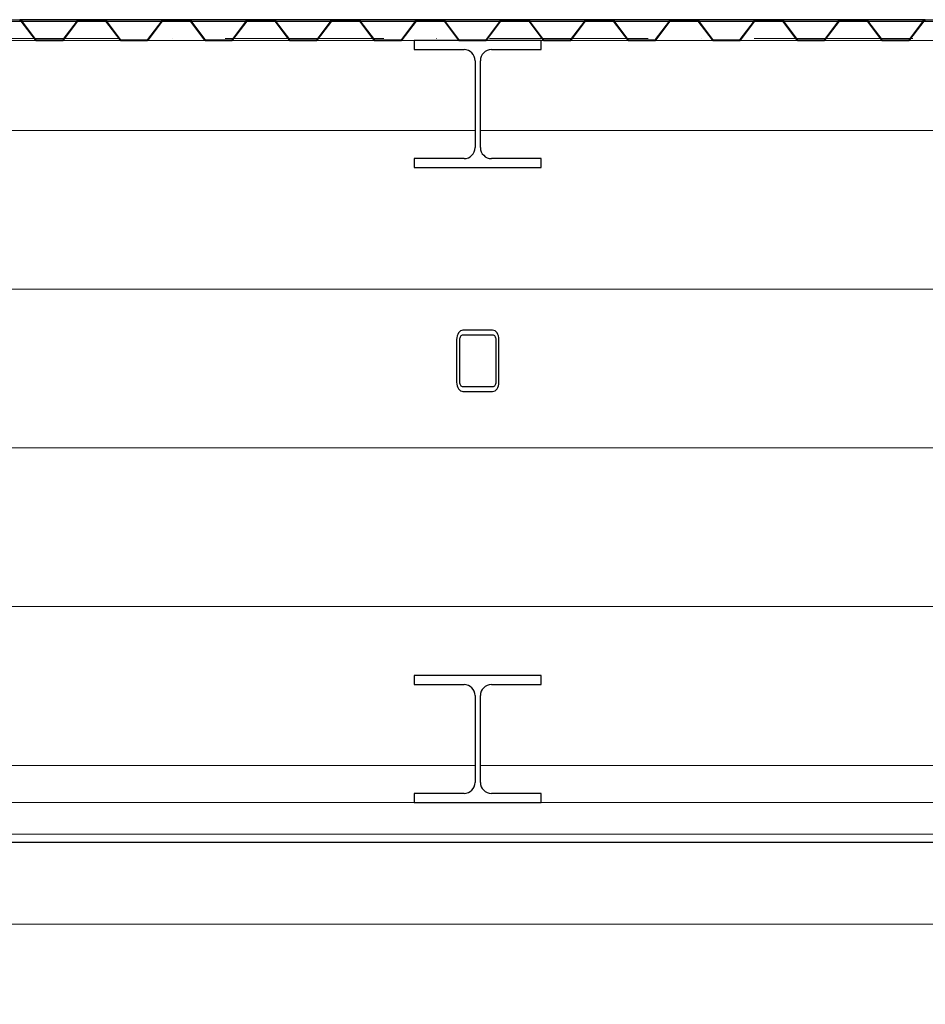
# Model space of a CAD drawing. Header units: millimetres. Extents: x -2033 to 156832, y -23587 to 25008.
# Tile 49 of 71: x 86734 to 88446, y 4219 to 6079. Entities that reach past the tile are written whole.
import ezdxf

# ---------------------------------------------------------------- set-up
doc = ezdxf.new("R2010")
doc.units = ezdxf.units.MM
doc.linetypes.add('Čerchovaná 3mm', pattern=[500, 300, -100, 0, -100])
for name, color, linetype, lineweight in [('CA_NEVHRA1', 3, 'Čerchovaná 3mm', 13), ('CA_PODLAHA', 1, 'Continuous', 25), ('CA_PODLAHA25', 7, 'Continuous', 13), ('CA_POHHRA18', 9, 'Continuous', 9), ('CA_POHHRA25', 7, 'Continuous', 13), ('CA_REZY', 1, 'Continuous', 25), ('CA_ZARIZPRED', 8, 'Continuous', 13)]:
    doc.layers.add(name, color=color, linetype=linetype, lineweight=lineweight)

# ---------------------------------------------------------------- blocks, each defined once
blk = doc.blocks.new('ocelová kce final - 11542_003_OK-HALA_TaO-2_ET_AciS_2025-05-29_upr_dwg-2597525-ŘEZ 3 _vestavek V1')
at = {"layer": 'CA_REZY'}
for p, q in [((4570, 6079), (21835, 6079)), ((15286.1, 6079), (15173.9, 6079)), ((15176.2, 6076.7), (15202.9, 6041.6)), ((15177.1, 6077.4), (15203.8, 6042.3)), ((15203.8, 6042.3), (15177.1, 6077.4)), ((15256.2, 6042.3), (15282.9, 6077.4)), ((15282.9, 6077.4), (15256.2, 6042.3)), ((15257.1, 6041.6), (15283.8, 6076.7)), ((15333.8, 6079), (15286.2, 6079)), ((15286.2, 6077.9), (15333.8, 6077.9)), ((15446.1, 6079), (15333.9, 6079)), ((15336.2, 6076.7), (15362.9, 6041.6)), ((15337.1, 6077.4), (15363.8, 6042.3)), ((15363.8, 6042.3), (15337.1, 6077.4)), ((15416.2, 6042.3), (15442.9, 6077.4)), ((15442.9, 6077.4), (15416.2, 6042.3)), ((15417.1, 6041.6), (15443.8, 6076.7)), ((15493.8, 6079), (15446.2, 6079)), ((15446.2, 6077.9), (15493.8, 6077.9)), ((15606.1, 6079), (15493.9, 6079)), ((15496.2, 6076.7), (15522.9, 6041.6)), ((15497.1, 6077.4), (15523.8, 6042.3)), ((15523.8, 6042.3), (15497.1, 6077.4)), ((15576.2, 6042.3), (15602.9, 6077.4)), ((15602.9, 6077.4), (15576.2, 6042.3)), ((15577.1, 6041.6), (15603.8, 6076.7)), ((15653.8, 6079), (15606.2, 6079)), ((15606.2, 6077.9), (15653.8, 6077.9)), ((15766.1, 6079), (15653.9, 6079)), ((15656.2, 6076.7), (15682.9, 6041.6)), ((15657.1, 6077.4), (15683.8, 6042.3)), ((15683.8, 6042.3), (15657.1, 6077.4)), ((15736.2, 6042.3), (15762.9, 6077.4)), ((15762.9, 6077.4), (15736.2, 6042.3)), ((15737.1, 6041.6), (15763.8, 6076.7)), ((15813.8, 6079), (15766.2, 6079)), ((15766.2, 6077.9), (15813.8, 6077.9)), ((15926.1, 6079), (15813.9, 6079)), ((15816.2, 6076.7), (15842.9, 6041.6)), ((15817.1, 6077.4), (15843.8, 6042.3)), ((15843.8, 6042.3), (15817.1, 6077.4)), ((15896.2, 6042.3), (15922.9, 6077.4)), ((15922.9, 6077.4), (15896.2, 6042.3)), ((15897.1, 6041.6), (15923.8, 6076.7)), ((15973.8, 6079), (15926.2, 6079)), ((15926.2, 6077.9), (15973.8, 6077.9)), ((16086.1, 6079), (15973.9, 6079)), ((15976.2, 6076.7), (16002.9, 6041.6)), ((15977.1, 6077.4), (16003.8, 6042.3)), ((16003.8, 6042.3), (15977.1, 6077.4)), ((16056.2, 6042.3), (16082.9, 6077.4)), ((16082.9, 6077.4), (16056.2, 6042.3)), ((16057.1, 6041.6), (16083.8, 6076.7)), ((16130, 6079), (16086.2, 6079)), ((16086.2, 6077.9), (16130, 6077.9)), ((16133.8, 6079), (16090, 6079)), ((16090, 6079), (16090, 6077.9)), ((16090, 6077.9), (16133.8, 6077.9)), ((16130, 6077.9), (16130, 6079)), ((16246.1, 6079), (16133.9, 6079)), ((16136.2, 6076.7), (16162.9, 6041.6)), ((16137.1, 6077.4), (16163.8, 6042.3)), ((16163.8, 6042.3), (16137.1, 6077.4)), ((16216.2, 6042.3), (16242.9, 6077.4)), ((16242.9, 6077.4), (16216.2, 6042.3)), ((16217.1, 6041.6), (16243.8, 6076.7)), ((16293.8, 6079), (16246.2, 6079)), ((16246.2, 6077.9), (16293.8, 6077.9)), ((16406.1, 6079), (16293.9, 6079)), ((16296.2, 6076.7), (16322.9, 6041.6)), ((16297.1, 6077.4), (16323.8, 6042.3)), ((16323.8, 6042.3), (16297.1, 6077.4)), ((16376.2, 6042.3), (16402.9, 6077.4)), ((16402.9, 6077.4), (16376.2, 6042.3)), ((16377.1, 6041.6), (16403.8, 6076.7)), ((16453.8, 6079), (16406.2, 6079)), ((16406.2, 6077.9), (16453.8, 6077.9)), ((16566.1, 6079), (16453.9, 6079)), ((16456.2, 6076.7), (16482.9, 6041.6)), ((16457.1, 6077.4), (16483.8, 6042.3)), ((16483.8, 6042.3), (16457.1, 6077.4)), ((16536.2, 6042.3), (16562.9, 6077.4)), ((16562.9, 6077.4), (16536.2, 6042.3)), ((16537.1, 6041.6), (16563.8, 6076.7)), ((16613.8, 6079), (16566.2, 6079)), ((16566.2, 6077.9), (16613.8, 6077.9)), ((16726.1, 6079), (16613.9, 6079)), ((16616.2, 6076.7), (16642.9, 6041.6)), ((16617.1, 6077.4), (16643.8, 6042.3)), ((16643.8, 6042.3), (16617.1, 6077.4)), ((16696.2, 6042.3), (16722.9, 6077.4)), ((16722.9, 6077.4), (16696.2, 6042.3)), ((16697.1, 6041.6), (16723.8, 6076.7)), ((16773.8, 6079), (16726.2, 6079)), ((16726.2, 6077.9), (16773.8, 6077.9)), ((16886.1, 6079), (16773.9, 6079)), ((16776.2, 6076.7), (16802.9, 6041.6)), ((16777.1, 6077.4), (16803.8, 6042.3)), ((16803.8, 6042.3), (16777.1, 6077.4)), ((16856.2, 6042.3), (16882.9, 6077.4)), ((16882.9, 6077.4), (16856.2, 6042.3)), ((16857.1, 6041.6), (16883.8, 6076.7)), ((15206.2, 6041.1), (15253.8, 6041.1)), ((15253.8, 6041.1), (15206.2, 6041.1)), ((15206.2, 6040), (15253.8, 6040)), ((15366.2, 6041.1), (15413.8, 6041.1)), ((15413.8, 6041.1), (15366.2, 6041.1)), ((15366.2, 6040), (15413.8, 6040)), ((15526.2, 6041.1), (15573.8, 6041.1)), ((15573.8, 6041.1), (15526.2, 6041.1)), ((15526.2, 6040), (15573.8, 6040)), ((15686.2, 6041.1), (15733.8, 6041.1)), ((15733.8, 6041.1), (15686.2, 6041.1)), ((15686.2, 6040), (15733.8, 6040)), ((15846.2, 6041.1), (15893.8, 6041.1)), ((15893.8, 6041.1), (15846.2, 6041.1)), ((15846.2, 6040), (15893.8, 6040)), ((16160, 6040), (15920, 6040)), ((15920, 6040), (15920, 6023)), ((16006.2, 6041.1), (16053.8, 6041.1)), ((16053.8, 6041.1), (16006.2, 6041.1)), ((16006.2, 6040), (16053.8, 6040)), ((16160, 6023), (16160, 6040)), ((16166.2, 6041.1), (16213.8, 6041.1)), ((16213.8, 6041.1), (16166.2, 6041.1)), ((16166.2, 6040), (16213.8, 6040)), ((16326.2, 6041.1), (16373.8, 6041.1)), ((16373.8, 6041.1), (16326.2, 6041.1)), ((16326.2, 6040), (16373.8, 6040)), ((16486.2, 6041.1), (16533.8, 6041.1)), ((16533.8, 6041.1), (16486.2, 6041.1)), ((16486.2, 6040), (16533.8, 6040)), ((16646.2, 6041.1), (16693.8, 6041.1)), ((16693.8, 6041.1), (16646.2, 6041.1)), ((16646.2, 6040), (16693.8, 6040)), ((16806.2, 6041.1), (16853.8, 6041.1)), ((16853.8, 6041.1), (16806.2, 6041.1)), ((16806.2, 6040), (16853.8, 6040)), ((15920, 6023), (16014, 6023)), ((16066, 6023), (16160, 6023)), ((16035, 6002), (16035, 5838)), ((16045, 5838), (16045, 6002)), ((15920, 5817), (15920, 5800)), ((16014, 5817), (15920, 5817)), ((16160, 5817), (16066, 5817)), ((16160, 5800), (16160, 5817)), ((15920, 5800), (16160, 5800)), ((16068, 5492.5), (16012, 5492.5)), ((16000, 5475.1), (16000, 5394.2)), ((16006, 5394.2), (16006, 5475.1)), ((16012, 5483.8), (16068, 5483.8)), ((16074, 5475.1), (16074, 5394.2)), ((16080, 5394.2), (16080, 5475.1)), ((16068, 5385.5), (16012, 5385.5)), ((16012, 5376.9), (16068, 5376.9)), ((16160, 4840), (15920, 4840)), ((15920, 4840), (15920, 4823)), ((16160, 4823), (16160, 4840)), ((15920, 4823), (16014, 4823)), ((16066, 4823), (16160, 4823)), ((16035, 4802), (16035, 4638)), ((16045, 4638), (16045, 4802)), ((16014, 4617), (15920, 4617)), ((15920, 4617), (15920, 4600)), ((16160, 4617), (16066, 4617)), ((16160, 4600), (16160, 4617)), ((15920, 4600), (16160, 4600))]:
    blk.add_line(p, q, dxfattribs=at)
at = {"layer": 'CA_REZY', "flags": 128}
for points in [[(16012, 5492.5), (16009.7, 5492.2), (16007.4, 5491.2), (16005.3, 5489.6), (16003.5, 5487.4), (16002, 5484.8), (16000.9, 5481.8), (16000.2, 5478.5), (16000, 5475.1)], [(16080, 5475.1), (16079.8, 5478.5), (16079.1, 5481.8), (16078, 5484.8), (16076.5, 5487.4), (16074.7, 5489.6), (16072.6, 5491.2), (16070.3, 5492.2), (16068, 5492.5)], [(16006, 5475.1), (16006.1, 5476.8), (16006.5, 5478.5), (16007, 5480), (16007.8, 5481.3), (16008.7, 5482.4), (16009.7, 5483.2), (16010.8, 5483.7), (16012, 5483.8)], [(16068, 5483.8), (16069.2, 5483.7), (16070.3, 5483.2), (16071.3, 5482.4), (16072.2, 5481.3), (16073, 5480), (16073.5, 5478.5), (16073.9, 5476.8), (16074, 5475.1)], [(16000, 5394.2), (16000.2, 5390.8), (16000.9, 5387.6), (16002, 5384.6), (16003.5, 5381.9), (16005.3, 5379.8), (16007.4, 5378.2), (16009.7, 5377.2), (16012, 5376.9)], [(16012, 5385.5), (16010.8, 5385.7), (16009.7, 5386.2), (16008.7, 5387), (16007.8, 5388.1), (16007, 5389.4), (16006.5, 5390.9), (16006.1, 5392.5), (16006, 5394.2)], [(16074, 5394.2), (16073.9, 5392.5), (16073.5, 5390.9), (16073, 5389.4), (16072.2, 5388.1), (16071.3, 5387), (16070.3, 5386.2), (16069.2, 5385.7), (16068, 5385.5)], [(16068, 5376.9), (16070.3, 5377.2), (16072.6, 5378.2), (16074.7, 5379.8), (16076.5, 5381.9), (16078, 5384.6), (16079.1, 5387.6), (16079.8, 5390.8), (16080, 5394.2)]]:
    blk.add_lwpolyline(points, dxfattribs=at)
at = {"layer": 'CA_REZY'}
for centre, radius, start, end in [((15173.8, 6075), 4.04, 36.3452, 90), ((15173.8, 6075), 2.96, 36.1815, 90), ((15173.8, 6075), 4.04, 36.3453, 88.7247), ((15286.3, 6074.8), 4.18, 91.5924, 142.6726), ((15286.2, 6075), 4.04, 90, 143.6548), ((15286.2, 6075), 2.96, 90, 143.8185), ((15333.8, 6075), 4.04, 36.3452, 90), ((15333.8, 6075), 2.96, 36.1815, 90), ((15333.8, 6075), 4.04, 36.3453, 88.7247), ((15446.3, 6074.8), 4.18, 91.5924, 142.6726), ((15446.2, 6075), 4.04, 90, 143.6548), ((15446.2, 6075), 2.96, 90, 143.8185), ((15493.8, 6075), 4.04, 36.3452, 90), ((15493.8, 6075), 2.96, 36.1815, 90), ((15493.8, 6075), 4.04, 36.3453, 88.7247), ((15606.3, 6074.8), 4.18, 91.5924, 142.6726), ((15606.2, 6075), 4.04, 90, 143.6548), ((15606.2, 6075), 2.96, 90, 143.8185), ((15653.8, 6075), 4.04, 36.3452, 90), ((15653.8, 6075), 2.96, 36.1815, 90), ((15653.8, 6075), 4.04, 36.3453, 88.7247), ((15766.3, 6074.8), 4.18, 91.5924, 142.6726), ((15766.2, 6075), 4.04, 90, 143.6548), ((15766.2, 6075), 2.96, 90, 143.8185), ((15813.8, 6075), 4.04, 36.3452, 90), ((15813.8, 6075), 2.96, 36.1815, 90), ((15813.8, 6075), 4.04, 36.3453, 88.7247), ((15926.3, 6074.8), 4.18, 91.5924, 142.6726), ((15926.2, 6075), 4.04, 90, 143.6548), ((15926.2, 6075), 2.96, 90, 143.8185), ((15973.8, 6075), 4.04, 36.3452, 90), ((15973.8, 6075), 2.96, 36.1815, 90), ((15973.8, 6075), 4.04, 36.3453, 88.7247), ((16086.3, 6074.8), 4.18, 91.5924, 142.6726), ((16086.2, 6075), 4.04, 90, 143.6548), ((16086.2, 6075), 2.96, 90, 143.8185), ((16133.8, 6075), 4.04, 36.3452, 90), ((16133.8, 6075), 2.96, 36.1815, 90), ((16133.8, 6075), 4.04, 36.3453, 88.7247), ((16246.3, 6074.8), 4.18, 91.5924, 142.6726), ((16246.2, 6075), 4.04, 90, 143.6548), ((16246.2, 6075), 2.96, 90, 143.8185), ((16293.8, 6075), 4.04, 36.3452, 90), ((16293.8, 6075), 2.96, 36.1815, 90), ((16293.8, 6075), 4.04, 36.3453, 88.7247), ((16406.3, 6074.8), 4.18, 91.5924, 142.6726), ((16406.2, 6075), 4.04, 90, 143.6548), ((16406.2, 6075), 2.96, 90, 143.8185), ((16453.8, 6075), 4.04, 36.3452, 90), ((16453.8, 6075), 2.96, 36.1815, 90), ((16453.8, 6075), 4.04, 36.3453, 88.7247), ((16566.3, 6074.8), 4.18, 91.5924, 142.6726), ((16566.2, 6075), 4.04, 90, 143.6548), ((16566.2, 6075), 2.96, 90, 143.8185), ((16613.8, 6075), 4.04, 36.3452, 90), ((16613.8, 6075), 2.96, 36.1815, 90), ((16613.8, 6075), 4.04, 36.3453, 88.7247), ((16726.3, 6074.8), 4.18, 91.5924, 142.6726), ((16726.2, 6075), 4.04, 90, 143.6548), ((16726.2, 6075), 2.96, 90, 143.8185), ((16773.8, 6075), 4.04, 36.3452, 90), ((16773.8, 6075), 2.96, 36.1815, 90), ((16773.8, 6075), 4.04, 36.3453, 88.7247), ((16886.3, 6074.8), 4.18, 91.5924, 142.6726), ((16886.2, 6075), 4.04, 90, 143.6548), ((16886.2, 6075), 2.96, 90, 143.8185), ((15206.2, 6044), 4.04, 216.3452, 270), ((15206.3, 6044.2), 3.09, 217.3274, 268.8539), ((15206.2, 6044), 2.96, 216.1815, 270), ((15253.8, 6044), 2.96, 270, 323.8187), ((15253.8, 6044), 2.96, 270, 323.8185), ((15253.8, 6044), 4.04, 270, 323.6548), ((15366.2, 6044), 4.04, 216.3452, 270), ((15366.3, 6044.2), 3.09, 217.3274, 268.8539), ((15366.2, 6044), 2.96, 216.1815, 270), ((15413.8, 6044.1), 3.07, 270.9824, 322.8363), ((15413.8, 6044), 2.96, 270, 323.8185), ((15413.8, 6044), 4.04, 270, 323.6548), ((15526.2, 6044), 4.04, 216.3452, 270), ((15526.3, 6044.2), 3.09, 217.3274, 268.8539), ((15526.2, 6044), 2.96, 216.1815, 270), ((15573.8, 6044), 2.96, 270, 323.8187), ((15573.8, 6044), 2.96, 270, 323.8185), ((15573.8, 6044), 4.04, 270, 323.6548), ((15686.2, 6044), 4.04, 216.3452, 270), ((15686.3, 6044.2), 3.09, 217.3274, 268.8539), ((15686.2, 6044), 2.96, 216.1815, 270), ((15733.8, 6044), 2.96, 270, 323.8187), ((15733.8, 6044), 2.96, 270, 323.8185), ((15733.8, 6044), 4.04, 270, 323.6548), ((15846.2, 6044), 4.04, 216.3452, 270), ((15846.3, 6044.2), 3.09, 217.3274, 268.8539), ((15846.2, 6044), 2.96, 216.1815, 270), ((15893.8, 6044), 2.96, 270, 323.8187), ((15893.8, 6044), 2.96, 270, 323.8185), ((15893.8, 6044), 4.04, 270, 323.6548), ((16006.2, 6044), 4.04, 216.3452, 270), ((16006.3, 6044.2), 3.09, 217.3274, 268.8539), ((16006.2, 6044), 2.96, 216.1815, 270), ((16053.8, 6044.1), 3.07, 270.9824, 322.8363), ((16053.8, 6044), 2.96, 270, 323.8185), ((16053.8, 6044), 4.04, 270, 323.6548), ((16166.2, 6044), 4.04, 216.3452, 270), ((16166.3, 6044.2), 3.09, 217.3274, 268.8539), ((16166.2, 6044), 2.96, 216.1815, 270), ((16213.8, 6044), 2.96, 270, 323.8187), ((16213.8, 6044), 2.96, 270, 323.8185), ((16213.8, 6044), 4.04, 270, 323.6548), ((16326.2, 6044), 4.04, 216.3452, 270), ((16326.3, 6044.2), 3.09, 217.3274, 268.8539), ((16326.2, 6044), 2.96, 216.1815, 270), ((16373.8, 6044), 2.96, 270, 323.8187), ((16373.8, 6044), 2.96, 270, 323.8185), ((16373.8, 6044), 4.04, 270, 323.6548), ((16486.2, 6044), 4.04, 216.3452, 270), ((16486.3, 6044.2), 3.09, 217.3274, 268.8539), ((16486.2, 6044), 2.96, 216.1815, 270), ((16533.8, 6044), 2.96, 270, 323.8187), ((16533.8, 6044), 2.96, 270, 323.8185), ((16533.8, 6044), 4.04, 270, 323.6548), ((16646.2, 6044), 4.04, 216.3452, 270), ((16646.3, 6044.2), 3.09, 217.3274, 268.8539), ((16646.2, 6044), 2.96, 216.1815, 270), ((16693.8, 6044.1), 3.07, 270.9824, 322.8363), ((16693.8, 6044), 2.96, 270, 323.8185), ((16693.8, 6044), 4.04, 270, 323.6548), ((16806.2, 6044), 4.04, 216.3452, 270), ((16806.3, 6044.2), 3.09, 217.3274, 268.8539), ((16806.2, 6044), 2.96, 216.1815, 270), ((16853.8, 6044), 2.96, 270, 323.8187), ((16853.8, 6044), 2.96, 270, 323.8185), ((16853.8, 6044), 4.04, 270, 323.6548), ((16014, 6002), 21, 0, 90), ((16066, 6002), 21, 90, 180), ((16014, 5838), 21, 270, 0), ((16066, 5838), 21, 180, 270), ((16014, 4802), 21, 0, 90), ((16066, 4802), 21, 90, 180), ((16014, 4638), 21, 270, 0), ((16066, 4638), 21, 180, 270)]:
    blk.add_arc(centre, radius, start, end, dxfattribs=at)
blk = doc.blocks.new('ocelová kce final - ocelová kce final-2597615-ŘEZ 3 _vestavek V1')
blk.add_blockref('ocelová kce final - 11542_003_OK-HALA_TaO-2_ET_AciS_2025-05-29_upr_dwg-2597525-ŘEZ 3 _vestavek V1', (0, 0))

msp = doc.modelspace()

# ---------------------------------------------------------------- hatches: boundary and pattern name
at = {"layer": 'CA_POHHRA25', "lineweight": 9}
h = msp.add_hatch(dxfattribs=at)
h.set_pattern_fill('FP_25', color=256, style=0, pattern_type=2)
h.set_pattern_definition([(0, (225784.02, 6169.97), (0, 300), [])])
h.paths.add_polyline_path([(75990.2, 0), (93335.2, 0), (93335.2, 2050), (93265.2, 2050), (93258.1, 2052.9), (93255.2, 2060), (93255.2, 2140), (93258.1, 2147.1), (93265.2, 2150), (93395.2, 2150), (93402.3, 2147.1), (93405.2, 2140), (93405.2, 2060), (93402.3, 2052.9), (93395.2, 2050), (93435.2, 2050), (93435.2, 6160), (93405.2, 6160), (93405.2, 6023), (93311.2, 6023), (93300.7, 6020.2), (93293, 6012.5), (93290.2, 6002), (93290.2, 5838), (93293, 5827.5), (93300.7, 5819.8), (93311.2, 5817), (93405.2, 5817), (93405.2, 5800), (93165.2, 5800), (93165.2, 5817), (93259.2, 5817), (93269.7, 5819.8), (93277.4, 5827.5), (93280.2, 5838), (93280.2, 6002), (93277.4, 6012.5), (93269.7, 6020.2), (93259.2, 6023), (93165.2, 6023), (93165.2, 6040), (93166.4, 6041.1), (93163.1, 6041.6), (93134, 6078.5), (93134, 6077.9), (93083.1, 6077.4), (93084, 6076.7), (93056.4, 6042.3), (93054, 6040), (93006.4, 6041.1), (93003.1, 6041.6), (92974, 6078.5), (92974, 6077.9), (92923.1, 6077.4), (92924, 6076.7), (92896.4, 6042.3), (92894, 6040), (92846.4, 6041.1), (92843.1, 6041.6), (92814, 6078.5), (92814, 6077.9), (92763.1, 6077.4), (92764, 6076.7), (92736.4, 6042.3), (92734, 6040), (92686.4, 6041.1), (92683.1, 6041.6), (92654, 6078.5), (92654, 6077.9), (92603.1, 6077.4), (92604, 6076.7), (92576.4, 6042.3), (92574, 6040), (92526.4, 6041.1), (92523.1, 6041.6), (92494, 6078.5), (92494, 6077.9), (92443.1, 6077.4), (92444, 6076.7), (92416.4, 6042.3), (92414, 6040), (92366.4, 6041.1), (92363.1, 6041.6), (92334, 6078.5), (92333.3, 6077.9), (92283.1, 6077.4), (92284, 6076.7), (92256.4, 6042.3), (92254, 6040), (92206.4, 6041.1), (92203.1, 6041.6), (92174, 6078.5), (92174, 6077.9), (92123.1, 6077.4), (92124, 6076.7), (92096.4, 6042.3), (92094, 6040), (92046.4, 6041.1), (92043.1, 6041.6), (92014, 6078.5), (92014, 6077.9), (91963.1, 6077.4), (91964, 6076.7), (91936.4, 6042.3), (91934, 6040), (91886.4, 6041.1), (91883.1, 6041.6), (91854, 6078.5), (91854, 6077.9), (91803.1, 6077.4), (91804, 6076.7), (91776.4, 6042.3), (91774, 6040), (91726.4, 6041.1), (91723.1, 6041.6), (91694, 6078.5), (91694, 6077.9), (91643.1, 6077.4), (91644, 6076.7), (91616.4, 6042.3), (91614, 6040), (91566.4, 6041.1), (91563.1, 6041.6), (91534, 6078.5), (91534, 6077.9), (91483.1, 6077.4), (91484, 6076.7), (91456.4, 6042.3), (91454, 6040), (91406.4, 6041.1), (91403.1, 6041.6), (91374, 6078.5), (91374, 6077.9), (91323.1, 6077.4), (91324, 6076.7), (91296.4, 6042.3), (91294, 6040), (91246.4, 6041.1), (91243.1, 6041.6), (91214, 6078.5), (91214, 6077.9), (91163.1, 6077.4), (91164, 6076.7), (91136.4, 6042.3), (91132.2, 6040), (91086.4, 6041.1), (91083.1, 6041.6), (91054, 6078.5), (91054, 6077.9), (91003.1, 6077.4), (91004, 6076.7), (90976.4, 6042.3), (90974, 6040), (90926.4, 6041.1), (90923.1, 6041.6), (90894, 6078.5), (90894, 6077.9), (90843.1, 6077.4), (90844, 6076.7), (90816.4, 6042.3), (90814, 6040), (90766.4, 6041.1), (90763.1, 6041.6), (90734, 6078.5), (90734, 6077.9), (90683.1, 6077.4), (90684, 6076.7), (90656.4, 6042.3), (90654, 6040), (90606.4, 6041.1), (90603.1, 6041.6), (90574, 6078.5), (90574, 6077.9), (90523.1, 6077.4), (90524, 6076.7), (90496.4, 6042.3), (90494, 6040), (90446.4, 6041.1), (90443.1, 6041.6), (90414, 6078.5), (90414, 6077.9), (90363.1, 6077.4), (90364, 6076.7), (90336.4, 6042.3), (90334, 6040), (90286.4, 6041.1), (90283.1, 6041.6), (90254, 6078.5), (90254, 6077.9), (90203.1, 6077.4), (90204, 6076.7), (90176.4, 6042.3), (90174, 6040), (90126.4, 6041.1), (90123.1, 6041.6), (90094, 6078.5), (90094, 6077.9), (90043.1, 6077.4), (90044, 6076.7), (90016.4, 6042.3), (90014, 6040), (89966.4, 6041.1), (89963.1, 6041.6), (89934, 6078.5), (89934, 6077.9), (89883.1, 6077.4), (89884, 6076.7), (89856.4, 6042.3), (89854, 6040), (89806.4, 6041.1), (89803.1, 6041.6), (89774, 6078.5), (89774, 6077.9), (89723.1, 6077.4), (89724, 6076.7), (89696.4, 6042.3), (89694, 6040), (89646.4, 6041.1), (89643.1, 6041.6), (89614, 6078.5), (89614, 6077.9), (89563.1, 6077.4), (89564, 6076.7), (89536.4, 6042.3), (89534, 6040), (89486.4, 6041.1), (89483.1, 6041.6), (89454, 6078.5), (89454, 6077.9), (89403.1, 6077.4), (89404, 6076.7), (89376.4, 6042.3), (89374, 6040), (89326.4, 6041.1), (89323.1, 6041.6), (89294, 6078.5), (89294, 6077.9), (89243.1, 6077.4), (89244, 6076.7), (89216.4, 6042.3), (89214, 6040), (89166.4, 6041.1), (89163.1, 6041.6), (89134, 6078.5), (89134, 6077.9), (89083.1, 6077.4), (89084, 6076.7), (89056.4, 6042.3), (89054, 6040), (89006.4, 6041.1), (89003.1, 6041.6), (88974, 6078.5), (88974, 6077.9), (88923.1, 6077.4), (88924, 6076.7), (88896.4, 6042.3), (88894, 6040), (88846.4, 6041.1), (88843.1, 6041.6), (88814, 6078.5), (88814, 6077.9), (88763.1, 6077.4), (88764, 6076.7), (88736.4, 6042.3), (88729.9, 6040), (88686.4, 6041.1), (88683.1, 6041.6), (88654, 6078.5), (88654, 6077.9), (88603.1, 6077.4), (88604, 6076.7), (88576.4, 6042.3), (88574, 6040), (88526.4, 6041.1), (88523.1, 6041.6), (88494, 6078.5), (88494, 6077.9), (88443.1, 6077.4), (88444, 6076.7), (88416.4, 6042.3), (88414, 6040), (88366.4, 6041.1), (88363.1, 6041.6), (88334, 6078.5), (88334, 6077.9), (88283.1, 6077.4), (88284, 6076.7), (88256.4, 6042.3), (88254, 6040), (88206.4, 6041.1), (88203.1, 6041.6), (88174, 6078.5), (88174, 6077.9), (88123.1, 6077.4), (88124, 6076.7), (88096.4, 6042.3), (88094, 6040), (88046.4, 6041.1), (88043.1, 6041.6), (88014, 6078.5), (88014, 6077.9), (87963.1, 6077.4), (87964, 6076.7), (87936.4, 6042.3), (87934, 6040), (87886.4, 6041.1), (87883.1, 6041.6), (87854, 6078.5), (87854, 6077.9), (87803.1, 6077.4), (87804, 6076.7), (87776.4, 6042.3), (87774, 6040), (87726.4, 6041.1), (87720.2, 6045.5), (87694, 6078.5), (87694, 6077.9), (87643.1, 6077.4), (87644, 6076.7), (87616.4, 6042.3), (87614, 6040), (87720.2, 6040), (87720.2, 6023), (87626.2, 6023), (87615.7, 6020.2), (87608, 6012.5), (87605.2, 6002), (87605.2, 5838), (87608, 5827.5), (87615.7, 5819.8), (87626.2, 5817), (87720.2, 5817), (87720.2, 5800), (87480.2, 5800), (87480.2, 5817), (87574.2, 5817), (87584.7, 5819.8), (87592.4, 5827.5), (87595.2, 5838), (87595.2, 6002), (87592.4, 6012.5), (87584.7, 6020.2), (87574.2, 6023), (87480.2, 6023), (87480.2, 6040), (87566.4, 6041.1), (87563.1, 6041.6), (87534, 6078.5), (87534, 6077.9), (87483.1, 6077.4), (87484, 6076.7), (87456.4, 6042.3), (87454, 6040), (87406.4, 6041.1), (87403.1, 6041.6), (87374, 6078.5), (87374, 6077.9), (87323.1, 6077.4), (87324, 6076.7), (87296.4, 6042.3), (87294, 6040), (87246.4, 6041.1), (87243.1, 6041.6), (87214, 6078.5), (87214, 6077.9), (87163.1, 6077.4), (87164, 6076.7), (87136.4, 6042.3), (87134, 6040), (87086.4, 6041.1), (87083.1, 6041.6), (87054, 6078.5), (87054, 6077.9), (87003.1, 6077.4), (87004, 6076.7), (86976.4, 6042.3), (86974, 6040), (86926.4, 6041.1), (86923.1, 6041.6), (86894, 6078.5), (86894, 6077.9), (86843.1, 6077.4), (86844, 6076.7), (86816.4, 6042.3), (86814, 6040), (86766.4, 6041.1), (86763.1, 6041.6), (86734, 6078.5), (86734, 6077.9), (86683.1, 6077.4), (86684, 6076.7), (86656.4, 6042.3), (86654, 6040), (86606.4, 6041.1), (86603.1, 6041.6), (86574, 6078.5), (86574, 6077.9), (86523.1, 6077.4), (86524, 6076.7), (86496.4, 6042.3), (86494, 6040), (86446.4, 6041.1), (86443.1, 6041.6), (86414, 6078.5), (86414, 6077.9), (86363.1, 6077.4), (86364, 6076.7), (86336.4, 6042.3), (86334, 6040), (86286.4, 6041.1), (86283.1, 6041.6), (86254, 6078.5), (86254, 6077.9), (86203.1, 6077.4), (86204, 6076.7), (86176.4, 6042.3), (86174, 6040), (86126.4, 6041.1), (86123.1, 6041.6), (86094, 6078.5), (86094, 6077.9), (86043.1, 6077.4), (86044, 6076.7), (86016.4, 6042.3), (86014, 6040), (85966.4, 6041.1), (85963.1, 6041.6), (85934, 6078.5), (85934, 6077.9), (85883.1, 6077.4), (85884, 6076.7), (85856.4, 6042.3), (85854, 6040), (85806.4, 6041.1), (85803.1, 6041.6), (85774, 6078.5), (85774, 6077.9), (85723.1, 6077.4), (85724, 6076.7), (85696.4, 6042.3), (85694, 6040), (85646.4, 6041.1), (85641.3, 6044), (85614, 6078.5), (85614, 6077.9), (85563.1, 6077.4), (85564, 6076.7), (85536.4, 6042.3), (85534, 6040), (85486.4, 6041.1), (85483.1, 6041.6), (85454, 6078.5), (85454, 6077.9), (85403.1, 6077.4), (85404, 6076.7), (85376.4, 6042.3), (85374, 6040), (85326.4, 6041.1), (85323.1, 6041.6), (85294, 6078.5), (85294, 6077.9), (85243.1, 6077.4), (85244, 6076.7), (85216.4, 6042.3), (85214, 6040), (85166.4, 6041.1), (85163.1, 6041.6), (85134, 6078.5), (85134, 6077.9), (85083.1, 6077.4), (85084, 6076.7), (85056.4, 6042.3), (85054, 6040), (85006.4, 6041.1), (85003.1, 6041.6), (84974, 6078.5), (84974, 6077.9), (84923.1, 6077.4), (84924, 6076.7), (84896.4, 6042.3), (84894, 6040), (84846.4, 6041.1), (84843.1, 6041.6), (84814, 6078.5), (84814, 6077.9), (84763.1, 6077.4), (84764, 6076.7), (84736.4, 6042.3), (84734, 6040), (84686.4, 6041.1), (84683.1, 6041.6), (84654, 6078.5), (84654, 6077.9), (84603.1, 6077.4), (84604, 6076.7), (84576.4, 6042.3), (84574, 6040), (84526.4, 6041.1), (84523.1, 6041.6), (84494, 6078.5), (84494, 6077.9), (84443.1, 6077.4), (84444, 6076.7), (84416.4, 6042.3), (84414, 6040), (84366.4, 6041.1), (84363.1, 6041.6), (84334, 6078.5), (84334, 6077.9), (84283.1, 6077.4), (84284, 6076.7), (84256.4, 6042.3), (84254, 6040), (84206.4, 6041.1), (84203.1, 6041.6), (84174, 6078.5), (84174, 6077.9), (84123.1, 6077.4), (84124, 6076.7), (84096.4, 6042.3), (84094, 6040), (84046.4, 6041.1), (84043.1, 6041.6), (84014, 6078.5), (84014, 6077.9), (83963.1, 6077.4), (83964, 6076.7), (83936.4, 6042.3), (83934, 6040), (83886.4, 6041.1), (83883.1, 6041.6), (83854, 6078.5), (83854, 6077.9), (83803.1, 6077.4), (83804, 6076.7), (83776.4, 6042.3), (83774, 6040), (83726.4, 6041.1), (83723.1, 6041.6), (83694, 6078.5), (83694, 6077.9), (83643.1, 6077.4), (83644, 6076.7), (83616.4, 6042.3), (83614, 6040), (83566.4, 6041.1), (83563.1, 6041.6), (83534, 6078.5), (83534, 6077.9), (83483.1, 6077.4), (83484, 6076.7), (83456.4, 6042.3), (83454, 6040), (83406.4, 6041.1), (83403.1, 6041.6), (83374, 6078.5), (83374, 6077.9), (83323.1, 6077.4), (83324, 6076.7), (83296.4, 6042.3), (83294, 6040), (83246.4, 6041.1), (83243.1, 6041.6), (83214, 6078.5), (83214, 6077.9), (83163.1, 6077.4), (83164, 6076.7), (83136.4, 6042.3), (83134, 6040), (83086.4, 6041.1), (83083.1, 6041.6), (83054, 6078.5), (83054, 6077.9), (83003.1, 6077.4), (83004, 6076.7), (82976.4, 6042.3), (82974, 6040), (82926.4, 6041.1), (82923.1, 6041.6), (82894, 6078.5), (82894, 6077.9), (82843.1, 6077.4), (82844, 6076.7), (82816.4, 6042.3), (82814, 6040), (82766.4, 6041.1), (82763.1, 6041.6), (82734, 6078.5), (82734, 6077.9), (82683.1, 6077.4), (82684, 6076.7), (82656.4, 6042.3), (82654, 6040), (82606.4, 6041.1), (82603.1, 6041.6), (82574, 6078.5), (82574, 6077.9), (82523.1, 6077.4), (82524, 6076.7), (82496.4, 6042.3), (82494, 6040), (82446.4, 6041.1), (82443.1, 6041.6), (82414, 6078.5), (82414, 6077.9), (82363.1, 6077.4), (82364, 6076.7), (82336.4, 6042.3), (82334, 6040), (82286.4, 6041.1), (82283.1, 6041.6), (82254, 6078.5), (82254, 6077.9), (82203.1, 6077.4), (82204, 6076.7), (82176.4, 6042.3), (82174, 6040), (82126.4, 6041.1), (82123.1, 6041.6), (82094, 6078.5), (82094, 6077.9), (82043.1, 6077.4), (82044, 6076.7), (82016.4, 6042.3), (82014, 6040), (82040.2, 6040), (82040.2, 6023), (81946.2, 6023), (81935.7, 6020.2), (81928, 6012.5), (81925.2, 6002), (81925.2, 5838), (81928, 5827.5), (81935.7, 5819.8), (81946.2, 5817), (82040.2, 5817), (82040.2, 5800), (81800.2, 5800), (81800.2, 5817), (81894.2, 5817), (81904.7, 5819.8), (81912.4, 5827.5), (81915.2, 5838), (81915.2, 6002), (81912.4, 6012.5), (81904.7, 6020.2), (81894.2, 6023), (81800.2, 6023), (81800.2, 6040), (81806.4, 6041.1), (81800.2, 6045.5), (81774, 6078.5), (81774, 6077.9), (81723.1, 6077.4), (81724, 6076.7), (81696.4, 6042.3), (81694, 6040), (81646.4, 6041.1), (81643.1, 6041.6), (81614, 6078.5), (81614, 6077.9), (81563.1, 6077.4), (81564, 6076.7), (81536.4, 6042.3), (81534, 6040), (81486.4, 6041.1), (81483.1, 6041.6), (81454, 6078.5), (81454, 6077.9), (81403.1, 6077.4), (81404, 6076.7), (81376.4, 6042.3), (81374, 6040), (81326.4, 6041.1), (81323.1, 6041.6), (81294, 6078.5), (81294, 6077.9), (81243.1, 6077.4), (81244, 6076.7), (81216.4, 6042.3), (81214, 6040), (81166.4, 6041.1), (81163.1, 6041.6), (81134, 6078.5), (81134, 6077.9), (81083.1, 6077.4), (81084, 6076.7), (81056.4, 6042.3), (81054, 6040), (81006.4, 6041.1), (81003.1, 6041.6), (80974, 6078.5), (80974, 6077.9), (80923.1, 6077.4), (80924, 6076.7), (80896.4, 6042.3), (80894, 6040), (80846.4, 6041.1), (80843.1, 6041.6), (80814, 6078.5), (80814, 6077.9), (80763.1, 6077.4), (80764, 6076.7), (80736.4, 6042.3), (80734, 6040), (80686.4, 6041.1), (80683.1, 6041.6), (80654, 6078.5), (80654, 6077.9), (80603.1, 6077.4), (80604, 6076.7), (80576.4, 6042.3), (80574, 6040), (80526.4, 6041.1), (80523.1, 6041.6), (80494, 6078.5), (80493.7, 6077.9), (80443.1, 6077.4), (80444, 6076.7), (80416.4, 6042.3), (80414, 6040), (80366.4, 6041.1), (80363.1, 6041.6), (80334, 6078.5), (80334, 6077.9), (80283.1, 6077.4), (80284, 6076.7), (80256.4, 6042.3), (80254, 6040), (80206.4, 6041.1), (80203.1, 6041.6), (80174, 6078.5), (80174, 6077.9), (80123.1, 6077.4), (80124, 6076.7), (80096.4, 6042.3), (80094, 6040), (80046.4, 6041.1), (80043.1, 6041.6), (80014, 6078.5), (80014, 6077.9), (79963.1, 6077.4), (79964, 6076.7), (79936.4, 6042.3), (79934, 6040), (79886.4, 6041.1), (79883.1, 6041.6), (79854, 6078.5), (79854, 6077.9), (79803.1, 6077.4), (79804, 6076.7), (79776.4, 6042.3), (79774, 6040), (79726.4, 6041.1), (79723.1, 6041.6), (79694, 6078.5), (79694, 6077.9), (79643.1, 6077.4), (79644, 6076.7), (79616.4, 6042.3), (79614, 6040), (79566.4, 6041.1), (79563.1, 6041.6), (79534, 6078.5), (79534, 6077.9), (79483.1, 6077.4), (79484, 6076.7), (79456.4, 6042.3), (79454, 6040), (79406.4, 6041.1), (79403.1, 6041.6), (79374, 6078.5), (79374, 6077.9), (79323.1, 6077.4), (79324, 6076.7), (79296.4, 6042.3), (79292.6, 6040), (79246.4, 6041.1), (79243.1, 6041.6), (79214, 6078.5), (79214, 6077.9), (79163.1, 6077.4), (79164, 6076.7), (79136.4, 6042.3), (79134, 6040), (79086.4, 6041.1), (79083.1, 6041.6), (79054, 6078.5), (79054, 6077.9), (79003.1, 6077.4), (79004, 6076.7), (78976.4, 6042.3), (78974, 6040), (78926.4, 6041.1), (78923.1, 6041.6), (78894, 6078.5), (78894, 6077.9), (78843.1, 6077.4), (78844, 6076.7), (78816.4, 6042.3), (78814, 6040), (78766.4, 6041.1), (78763.1, 6041.6), (78734, 6078.5), (78734, 6077.9), (78683.1, 6077.4), (78684, 6076.7), (78656.4, 6042.3), (78654, 6040), (78606.2, 6041.2), (78603.1, 6041.6), (78574, 6078.5), (78574, 6077.9), (78523.1, 6077.4), (78524, 6076.7), (78496.4, 6042.3), (78494, 6040), (78446.4, 6041.1), (78443.1, 6041.6), (78414, 6078.5), (78414, 6077.9), (78363.1, 6077.4), (78364, 6076.7), (78336.4, 6042.3), (78334, 6040), (78286.4, 6041.1), (78283.1, 6041.6), (78254, 6078.5), (78254, 6077.9), (78203.1, 6077.4), (78204, 6076.7), (78176.4, 6042.3), (78174, 6040), (78126.4, 6041.1), (78123.1, 6041.6), (78094, 6078.5), (78094, 6077.9), (78043.1, 6077.4), (78044, 6076.7), (78016.4, 6042.3), (78014, 6040), (77966.4, 6041.1), (77963.1, 6041.6), (77934, 6078.5), (77934, 6077.9), (77883.1, 6077.4), (77884, 6076.7), (77856.4, 6042.3), (77854, 6040), (77806.4, 6041.1), (77803.1, 6041.6), (77774, 6078.5), (77774, 6077.9), (77723.1, 6077.4), (77724, 6076.7), (77696.4, 6042.3), (77694, 6040), (77646.4, 6041.1), (77643.1, 6041.6), (77614, 6078.5), (77614, 6077.9), (77563.1, 6077.4), (77564, 6076.7), (77536.4, 6042.3), (77534, 6040), (77486.4, 6041.1), (77483.1, 6041.6), (77454, 6078.5), (77454, 6077.9), (77403.1, 6077.4), (77404, 6076.7), (77376.4, 6042.3), (77374, 6040), (77326.4, 6041.1), (77323.1, 6041.6), (77294, 6078.5), (77294, 6077.9), (77243.1, 6077.4), (77244, 6076.7), (77216.4, 6042.3), (77214, 6040), (77166.4, 6041.1), (77163.1, 6041.6), (77134, 6078.5), (77134, 6077.9), (77083.1, 6077.4), (77084, 6076.7), (77056.4, 6042.3), (77054, 6040), (77006.4, 6041.1), (77003.1, 6041.6), (76974, 6078.5), (76974, 6077.9), (76923.1, 6077.4), (76924, 6076.7), (76896.4, 6042.3), (76890.3, 6040), (76846.4, 6041.1), (76843.1, 6041.6), (76814, 6078.5), (76814, 6077.9), (76763.1, 6077.4), (76764, 6076.7), (76736.4, 6042.3), (76734, 6040), (76686.4, 6041.1), (76683.1, 6041.6), (76654, 6078.5), (76654, 6077.9), (76603.1, 6077.4), (76604, 6076.7), (76576.4, 6042.3), (76574, 6040), (76526.4, 6041.1), (76523.1, 6041.6), (76494, 6078.5), (76494, 6077.9), (76443.1, 6077.4), (76444, 6076.7), (76416.4, 6042.3), (76414, 6040), (76366.4, 6041.1), (76360.2, 6045.5), (76334, 6078.5), (76334, 6077.9), (76283.1, 6077.4), (76284, 6076.7), (76256.4, 6042.3), (76254, 6040), (76360.2, 6040), (76360.2, 6023), (76266.2, 6023), (76255.7, 6020.2), (76248, 6012.5), (76245.2, 6001.2), (76245.2, 5838), (76248, 5827.5), (76255.7, 5819.8), (76266.2, 5817), (76360.2, 5817), (76360.2, 5800), (76120.2, 5800), (76120.2, 5817), (76214.2, 5817), (76224.7, 5819.8), (76232.4, 5827.5), (76235.2, 5838), (76234.4, 6004.9), (76232.4, 6012.5), (76224.7, 6020.2), (76214.2, 6023), (76120.2, 6023), (76120.2, 6160), (75790.2, 6160), (75790.2, 400), (75990.2, 400), (75990.2, 108)])
h.paths.add_polyline_path([(93395.2, 2055), (93398.7, 2056.5), (93400.2, 2060), (93400.2, 2140), (93398.7, 2143.5), (93395.2, 2145), (93265.2, 2145), (93261.7, 2143.5), (93260.2, 2140), (93260.2, 2060), (93261.7, 2056.5), (93265.2, 2055), (93335.2, 2055)])
h.paths.add_polyline_path([(81946.2, 4600), (81800.2, 4600), (81800.2, 4617), (81894.2, 4617), (81904.7, 4619.8), (81912.4, 4627.5), (81915.2, 4638), (81915.2, 4802), (81912.4, 4812.5), (81904.7, 4820.2), (81894.2, 4823), (81800.2, 4823), (81800.2, 4840), (82040.2, 4840), (82040.2, 4823), (81946.2, 4823), (81935.7, 4820.2), (81928, 4812.5), (81925.2, 4802), (81925.2, 4638), (81928, 4627.5), (81935.7, 4619.8), (81946.2, 4617), (82040.2, 4617), (82040.2, 4600)])
h.paths.add_polyline_path([(93311.2, 4600), (93165.2, 4600), (93165.2, 4617), (93259.2, 4617), (93269.7, 4619.8), (93277.4, 4627.5), (93280.2, 4638), (93280.2, 4802), (93277.4, 4812.5), (93269.7, 4820.2), (93259.2, 4823), (93165.2, 4823), (93165.2, 4840), (93405.2, 4840), (93405.2, 4823), (93311.2, 4823), (93300.7, 4820.2), (93293, 4812.5), (93290.2, 4802), (93290.2, 4638), (93293, 4627.5), (93300.7, 4619.8), (93311.2, 4617), (93405.2, 4617), (93405.2, 4600)])
h.paths.add_polyline_path([(87626.2, 4600), (87480.2, 4600), (87480.2, 4617), (87574.2, 4617), (87584.7, 4619.8), (87592.4, 4627.5), (87595.2, 4638), (87595.2, 4802), (87592.4, 4812.5), (87584.7, 4820.2), (87574.2, 4823), (87480.2, 4823), (87480.2, 4840), (87720.2, 4840), (87720.2, 4823), (87626.2, 4823), (87615.7, 4820.2), (87608, 4812.5), (87605.2, 4802), (87605.2, 4638), (87608, 4627.5), (87615.7, 4619.8), (87626.2, 4617), (87720.2, 4617), (87720.2, 4600)])
h.paths.add_polyline_path([(76360.2, 4600), (76120.2, 4600), (76120.2, 4617), (76214.2, 4617), (76224.7, 4619.8), (76232.4, 4627.5), (76235.2, 4638), (76235.2, 4802), (76232.4, 4812.5), (76224.7, 4820.2), (76214.2, 4823), (76120.2, 4823), (76120.2, 4840), (76360.2, 4840), (76360.2, 4823), (76266.2, 4823), (76255.7, 4820.2), (76248, 4812.5), (76245.2, 4802), (76245.2, 4638), (76248, 4627.5), (76255.7, 4619.8), (76266.2, 4617), (76360.2, 4617)])
h.paths.add_polyline_path([(93257.2, 5376.9), (93252.6, 5378.2), (93248.7, 5381.9), (93246.1, 5387.6), (93245.2, 5394.2), (93246.1, 5481.8), (93248.7, 5487.4), (93252.6, 5491.2), (93257.2, 5492.5), (93315.5, 5492.2), (93319.9, 5489.6), (93323.5, 5483.8), (93325.1, 5476.8), (93325.2, 5475.1), (93324.3, 5387.6), (93321.7, 5381.9), (93317.8, 5378.2), (93313.2, 5376.9), (93277, 5376.9)])
h.paths.add_polyline_path([(87614.6, 5376.9), (87569.9, 5377.2), (87565.5, 5379.8), (87561.9, 5385.5), (87560.3, 5392.5), (87560.2, 5394.2), (87561.1, 5481.8), (87563.7, 5487.4), (87567.6, 5491.2), (87572.2, 5492.5), (87630.5, 5492.2), (87634.9, 5489.6), (87638.5, 5483.8), (87640.1, 5476.8), (87640.2, 5475.1), (87639.3, 5387.6), (87636.7, 5381.9), (87632.8, 5378.2), (87628.2, 5376.9)])
h.paths.add_polyline_path([(81892.2, 5376.9), (81887.6, 5378.2), (81883.7, 5381.9), (81881.1, 5387.6), (81880.2, 5394.2), (81881.1, 5481.8), (81883.7, 5487.4), (81887.6, 5491.2), (81892.2, 5492.5), (81950.5, 5492.2), (81954.9, 5489.6), (81958.5, 5483.8), (81960.1, 5476.8), (81960.2, 5475.1), (81959.3, 5387.6), (81956.7, 5381.9), (81952.2, 5377.9), (81948.2, 5376.9)])
h.paths.add_polyline_path([(76212.2, 5376.9), (76207.6, 5378.2), (76203.7, 5381.9), (76201.1, 5387.6), (76200.2, 5394.2), (76201.1, 5481.8), (76204, 5487.7), (76207.6, 5491.2), (76212.2, 5492.5), (76270.5, 5492.2), (76274.9, 5489.6), (76278.5, 5483.8), (76280.1, 5476.8), (76280.2, 5475.1), (76279.3, 5387.6), (76276.7, 5381.9), (76272.8, 5378.2), (76268.2, 5376.9)])
h.paths.add_polyline_path([(93313.2, 5385.5), (93316.5, 5387), (93318.7, 5390.9), (93319.2, 5394.2), (93318.2, 5480), (93315.5, 5483.2), (93313.2, 5483.8), (93254.9, 5483.2), (93252.2, 5480), (93251.2, 5475.1), (93252.2, 5389.4), (93254.9, 5386.2), (93257.2, 5385.5), (93277, 5385.5)])
h.paths.add_polyline_path([(87572.2, 5385.5), (87630.5, 5386.2), (87633.2, 5389.4), (87634.2, 5394.2), (87633.2, 5480), (87630.5, 5483.2), (87628.2, 5483.8), (87569.9, 5483.2), (87567.2, 5480), (87566.2, 5475.1), (87567.2, 5389.4), (87569.9, 5386.2), (87571, 5385.7)])
h.paths.add_polyline_path([(81892.2, 5385.5), (81950.5, 5386.2), (81953.2, 5389.4), (81954.2, 5394.2), (81953.2, 5480), (81950.5, 5483.2), (81948.2, 5483.8), (81889.9, 5483.2), (81887.2, 5480), (81886.2, 5475.1), (81887.2, 5389.4), (81889.9, 5386.2), (81891, 5385.7)])
h.paths.add_polyline_path([(76268.2, 5385.5), (76271.5, 5387), (76273.7, 5390.9), (76274.2, 5394.2), (76273.2, 5480), (76270.5, 5483.2), (76268.2, 5483.8), (76209.9, 5483.2), (76207.2, 5480), (76206.2, 5475.1), (76207.2, 5389.4), (76209.9, 5386.2), (76212.2, 5385.5)])
h.paths.add_polyline_path([(81854, 6040), (81966.4, 6041.1), (81963.1, 6041.6), (81934, 6078.5), (81934, 6077.9), (81883.1, 6077.4), (81884, 6076.7), (81856.4, 6042.3), (81854, 6041.1)])
h.paths.add_polyline_path([(93395.2, 6040), (93395.2, 6065.2), (93376.4, 6042.3), (93374, 6040)])
h.paths.add_polyline_path([(93295.9, 6040), (93326.4, 6041.1), (93322.6, 6042.3), (93294, 6078.5), (93294, 6077.9), (93243.1, 6077.4), (93244, 6076.7), (93216.4, 6042.3), (93214, 6040), (93294.1, 6040)])
h.paths.add_polyline_path([(76130.2, 6040), (76206.4, 6041.1), (76203.1, 6041.6), (76174, 6078.5), (76174, 6077.9), (76130.2, 6077.4), (76130.2, 6041.3)])

# ---------------------------------------------------------------- linework, layer by layer
at = {"layer": 'CA_NEVHRA1'}
msp.add_line((76120.2, 6044), (93405.2, 6044), dxfattribs=at)
at = {"layer": 'CA_PODLAHA'}
msp.add_line((76120.2, 4525), (93405.2, 4525), dxfattribs=at)
at = {"layer": 'CA_PODLAHA25'}
for p, q in [((93405.2, 6040), (76120.2, 6040)), ((93405.2, 4600), (76120.2, 4600)), ((93405.2, 4540), (76120.2, 4540))]:
    msp.add_line(p, q, dxfattribs=at)
at = {"layer": 'CA_POHHRA18'}
msp.add_line((76120.2, 6076), (93405.2, 6076), dxfattribs=at)

# ---------------------------------------------------------------- block references
at = {"layer": 'CA_ZARIZPRED'}
msp.add_blockref('ocelová kce final - ocelová kce final-2597615-ŘEZ 3 _vestavek V1', (71560.2, 0), dxfattribs=at)

doc.saveas('drawing.dxf')
